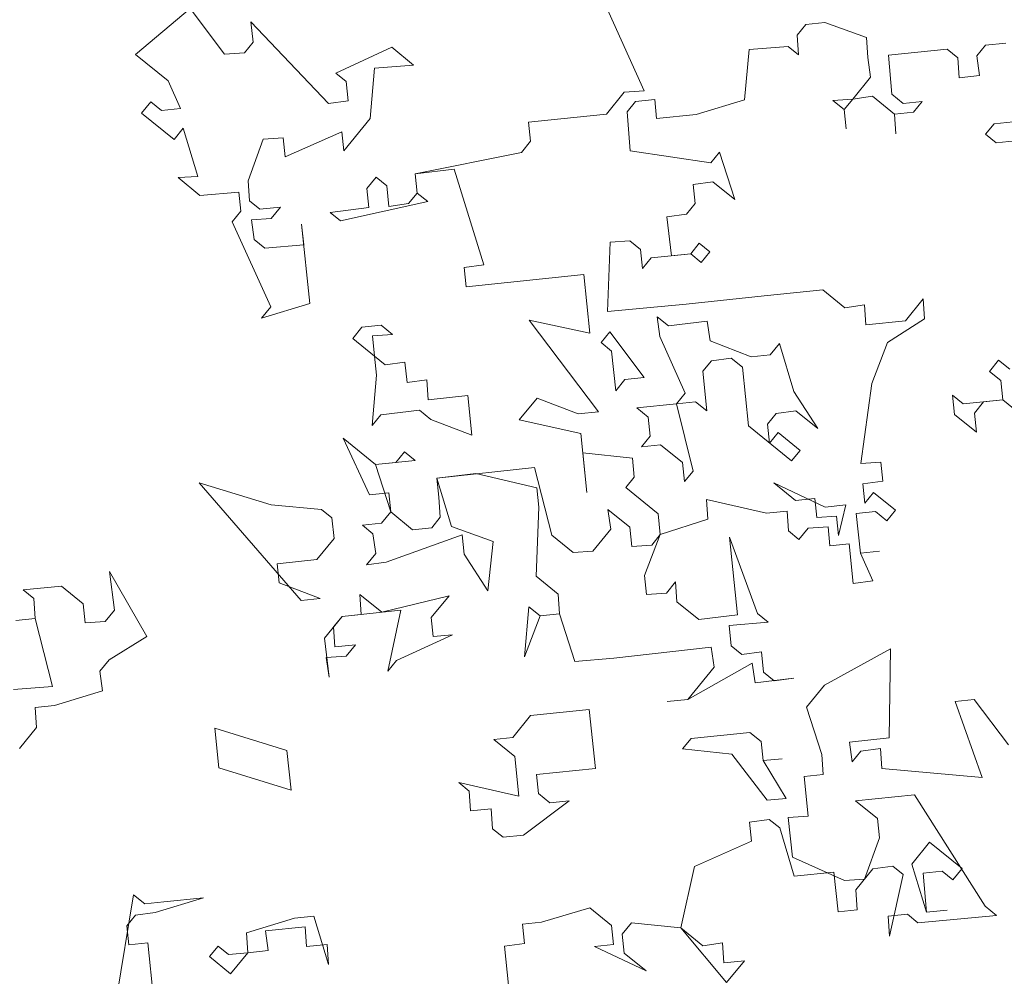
# Model space of a CAD drawing. Header units: millimetres. Extents: x 6487905018 to 6488192500, y 5882180700 to 5882375224.
# Tile 224 of 256: x 6488058271 to 6488058835, y 5882292510 to 5882293058. Entities that reach past the tile are written whole.
import ezdxf
from ezdxf.xclip import XClip

# ---------------------------------------------------------------- set-up
doc = ezdxf.new("R2010")
doc.units = ezdxf.units.MM
doc.header["$MEASUREMENT"] = 0
doc.header["$XCLIPFRAME"] = 2
doc.linetypes.add('Wipeout_Contour', pattern=[1000, 0, -1000])
doc.layers.add('drzewa_Nr_pióra__154', color=94, linetype='Continuous', lineweight=5)
doc.layers.add('Mapa cyfrowa', color=7, linetype='Continuous')
doc.layers.add('Zamość 06.10._2_Mapa cyfrowa', color=7, linetype='Continuous')

# ---------------------------------------------------------------- blocks, each defined once
blk = doc.blocks.new('Rysunek_1_2')
at = {"color": 254, "linetype": 'Wipeout_Contour', "lineweight": 0, "ltscale": 70061284114.24681}
blk.add_wipeout([(6487915525.867126, 5882181505.900702), (6488146644.289524, 5882181505.900702), (6488146644.289524, 5882373115.540435), (6488107628.768834, 5882373115.540435), (6488107628.768834, 5882320263.490532), (6488101226.436201, 5882320263.490532), (6488101226.436201, 5882373115.540435), (6487915525.867126, 5882373115.540435)], dxfattribs=at).dxf.layer = 'Zamość 06.10._2_Mapa cyfrowa'

msp = doc.modelspace()

# ---------------------------------------------------------------- block references
at = {"layer": 'Mapa cyfrowa', "color": 22, "linetype": 'Continuous', "lineweight": 5}
ref = msp.add_blockref('Rysunek_1_2', (0, 0), dxfattribs=at)
XClip(ref).set_block_clipping_path([(6487915525.8671264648, 5882181505.9007024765), (6488146644.2895231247, 5882181505.9007024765), (6488146644.2895231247, 5882373115.5404348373), (6488107628.7688331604, 5882373115.5404348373), (6488107628.7688331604, 5882320263.4905319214), (6488101226.4362001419, 5882320263.4905319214), (6488101226.4362001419, 5882373115.5404348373), (6487915525.8671264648, 5882373115.5404348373)])

# ---------------------------------------------------------------- next in the draw order: linework, layer by layer
at = {"layer": 'drzewa_Nr_pióra__154', "linetype": 'Continuous'}
for p, q in [((6488058337.020697, 5882293038.433014), (6488058368.346713, 5882293064.641648)), ((6488058368.346713, 5882293064.641648), (6488058388.053623, 5882293038.599837)), ((6488058628.468384, 5882293017.490191), (6488058606.413403, 5882293066.262012)), ((6488058404.368874, 5882293045.390264), (6488058403.151355, 5882293057.176194)), ((6488058403.151355, 5882293057.176194), (6488058447.558902, 5882293010.288036)), ((6488058721.105262, 5882293055.562838), (6488058716.198499, 5882293049.525522)), ((6488058732.04934, 5882293056.693391), (6488058721.105262, 5882293055.562838)), ((6488058755.909903, 5882293048.097383), (6488058732.04934, 5882293056.693391)), ((6488058716.198499, 5882293049.525522), (6488058716.951609, 5882293038.117034)), ((6488058399.462111, 5882293039.352947), (6488058404.368874, 5882293045.390264)), ((6488058756.663013, 5882293036.688896), (6488058755.909903, 5882293048.097383)), ((6488058835.79712, 5882293044.863664), (6488058824.011189, 5882293043.646146)), ((6488058355.597054, 5882293023.335282), (6488058337.020697, 5882293038.433014)), ((6488058388.053623, 5882293038.599837), (6488058399.462111, 5882293039.352947)), ((6488058451.712555, 5882293027.73384), (6488058483.791681, 5882293042.533987)), ((6488058483.791681, 5882293042.533987), (6488058496.330722, 5882293032.343018)), ((6488058688.561727, 5882293041.140134), (6488058686.003035, 5882293012.372808)), ((6488058710.914292, 5882293043.023797), (6488058688.561727, 5882293041.140134)), ((6488058716.951609, 5882293038.117034), (6488058710.914292, 5882293043.023797)), ((6488058802.123032, 5882293041.385039), (6488058768.448943, 5882293037.906415)), ((6488058808.160348, 5882293036.478276), (6488058802.123032, 5882293041.385039)), ((6488058824.011189, 5882293043.646146), (6488058819.104426, 5882293037.608829)), ((6488058758.257975, 5882293025.367374), (6488058756.663013, 5882293036.688896)), ((6488058768.448943, 5882293037.906415), (6488058770.332606, 5882293015.553848)), ((6488058808.913457, 5882293025.069789), (6488058808.160348, 5882293036.478276)), ((6488058819.104426, 5882293037.608829), (6488058820.699389, 5882293026.287308)), ((6488058457.749871, 5882293022.827077), (6488058451.712555, 5882293027.73384)), ((6488058473.978156, 5882293030.459355), (6488058471.419465, 5882293001.69203)), ((6488058496.330722, 5882293032.343018), (6488058473.978156, 5882293030.459355)), ((6488058362.764922, 5882293007.484441), (6488058355.597054, 5882293023.335282)), ((6488058458.880424, 5882293011.882998), (6488058457.749871, 5882293022.827077)), ((6488058748.067005, 5882293012.828334), (6488058758.257975, 5882293025.367374)), ((6488058820.699389, 5882293026.287308), (6488058808.913457, 5882293025.069789)), ((6488058606.868928, 5882293004.198041), (6488058617.059896, 5882293016.737082)), ((6488058617.059896, 5882293016.737082), (6488058628.468384, 5882293017.490191)), ((6488058340.499321, 5882293004.758925), (6488058345.783527, 5882293011.260651)), ((6488058345.783527, 5882293011.260651), (6488058351.820844, 5882293006.353888)), ((6488058447.558902, 5882293010.288036), (6488058458.880424, 5882293011.882998)), ((6488058623.561622, 5882293011.452875), (6488058618.654859, 5882293005.41556)), ((6488058634.5057, 5882293012.583428), (6488058623.561622, 5882293011.452875)), ((6488058635.636253, 5882293001.63935), (6488058634.5057, 5882293012.583428)), ((6488058686.003035, 5882293012.372808), (6488058658.366262, 5882293003.987421)), ((6488058736.658518, 5882293012.075224), (6488058748.067005, 5882293012.828334)), ((6488058743.160243, 5882293006.791018), (6488058736.658518, 5882293012.075224)), ((6488058748.067005, 5882293012.828334), (6488058743.160243, 5882293006.791018)), ((6488058759.388528, 5882293014.423295), (6488058748.067005, 5882293012.828334)), ((6488058771.927568, 5882293004.232327), (6488058759.388528, 5882293014.423295)), ((6488058770.332606, 5882293015.553848), (6488058776.834331, 5882293010.269642)), ((6488058776.834331, 5882293010.269642), (6488058787.77841, 5882293011.400195)), ((6488058787.77841, 5882293011.400195), (6488058782.871647, 5882293005.36288)), ((6488058359.075678, 5882292989.661194), (6488058340.499321, 5882293004.758925)), ((6488058351.820844, 5882293006.353888), (6488058362.764922, 5882293007.484441)), ((6488058618.654859, 5882293005.41556), (6488058620.538521, 5882292983.062993)), ((6488058743.160243, 5882293006.791018), (6488058744.290795, 5882292995.846939)), ((6488058744.290795, 5882292995.846939), (6488058743.160243, 5882293006.791018)), ((6488058782.871647, 5882293005.36288), (6488058771.927568, 5882293004.232327)), ((6488058471.419465, 5882293001.69203), (6488058456.321733, 5882292983.115673)), ((6488058562.25076, 5882292999.588863), (6488058573.194839, 5882293000.719416)), ((6488058563.381313, 5882292988.644784), (6488058562.25076, 5882292999.588863)), ((6488058573.194839, 5882293000.719416), (6488058606.868928, 5882293004.198041)), ((6488058658.366262, 5882293003.987421), (6488058635.636253, 5882293001.63935)), ((6488058771.927568, 5882293004.232327), (6488058772.680677, 5882292992.823839)), ((6488058772.680677, 5882292992.823839), (6488058771.927568, 5882293004.232327)), ((6488058829.084776, 5882292998.650535), (6488058840.028854, 5882292999.781088)), ((6488058364.359884, 5882292996.162918), (6488058359.075678, 5882292989.661194)), ((6488058372.745272, 5882292968.526146), (6488058364.359884, 5882292996.162918)), ((6488058455.19118, 5882292994.059752), (6488058422.647645, 5882292979.637049)), ((6488058456.321733, 5882292983.115673), (6488058455.19118, 5882292994.059752)), ((6488058824.178013, 5882292992.613219), (6488058829.084776, 5882292998.650535)), ((6488058410.108603, 5882292989.828017), (6488058401.512597, 5882292965.967455)), ((6488058421.517092, 5882292990.581127), (6488058410.108603, 5882292989.828017)), ((6488058422.647645, 5882292979.637049), (6488058421.517092, 5882292990.581127)), ((6488058558.097108, 5882292982.14306), (6488058563.381313, 5882292988.644784)), ((6488058830.215328, 5882292987.706456), (6488058824.178013, 5882292992.613219)), ((6488058841.159408, 5882292988.837009), (6488058830.215328, 5882292987.706456)), ((6488058497.250655, 5882292969.901604), (6488058558.097108, 5882292982.14306)), ((6488058620.538521, 5882292983.062993), (6488058666.75165, 5882292976.350649)), ((6488058666.75165, 5882292976.350649), (6488058671.658413, 5882292982.387964)), ((6488058671.658413, 5882292982.387964), (6488058680.421244, 5882292955.215601)), ((6488058519.516256, 5882292972.627119), (6488058497.250655, 5882292969.901604)), ((6488058536.664474, 5882292917.817983), (6488058519.516256, 5882292972.627119)), ((6488058361.336783, 5882292967.773036), (6488058372.745272, 5882292968.526146)), ((6488058373.875825, 5882292957.582067), (6488058361.336783, 5882292967.773036)), ((6488058401.512597, 5882292965.967455), (6488058402.265707, 5882292954.558968)), ((6488058469.613883, 5882292961.516216), (6488058474.898089, 5882292968.017941)), ((6488058474.898089, 5882292968.017941), (6488058480.935405, 5882292963.111178)), ((6488058497.250655, 5882292969.901604), (6488058498.381208, 5882292958.957525)), ((6488058498.381208, 5882292958.957525), (6488058497.250655, 5882292969.901604)), ((6488058667.882203, 5882292965.40657), (6488058656.560681, 5882292963.811608)), ((6488058680.421244, 5882292955.215601), (6488058667.882203, 5882292965.40657)), ((6488058396.228391, 5882292959.46573), (6488058373.875825, 5882292957.582067)), ((6488058397.358944, 5882292948.521651), (6488058396.228391, 5882292959.46573)), ((6488058470.744436, 5882292950.572138), (6488058469.613883, 5882292961.516216)), ((6488058480.935405, 5882292963.111178), (6488058482.152924, 5882292951.325248)), ((6488058656.560681, 5882292963.811608), (6488058657.691235, 5882292952.86753)), ((6488058402.265707, 5882292954.558968), (6488058408.303022, 5882292949.652205)), ((6488058504.418525, 5882292954.050762), (6488058454.516151, 5882292942.93986)), ((6488058493.474445, 5882292952.92021), (6488058498.381208, 5882292958.957525)), ((6488058498.381208, 5882292958.957525), (6488058504.418525, 5882292954.050762)), ((6488058392.452181, 5882292942.484336), (6488058397.358944, 5882292948.521651)), ((6488058408.303022, 5882292949.652205), (6488058420.088953, 5882292950.869723)), ((6488058420.088953, 5882292950.869723), (6488058414.804748, 5882292944.367998)), ((6488058448.478835, 5882292947.846623), (6488058470.744436, 5882292950.572138)), ((6488058482.152924, 5882292951.325248), (6488058493.474445, 5882292952.92021)), ((6488058657.691235, 5882292952.86753), (6488058652.784472, 5882292946.830214)), ((6488058414.507162, 5882292893.712516), (6488058392.452181, 5882292942.484336)), ((6488058414.804748, 5882292944.367998), (6488058403.396259, 5882292943.614888)), ((6488058403.396259, 5882292943.614888), (6488058404.991221, 5882292932.293366)), ((6488058454.516151, 5882292942.93986), (6488058448.478835, 5882292947.846623)), ((6488058652.784472, 5882292946.830214), (6488058641.46295, 5882292945.235251)), ((6488058641.46295, 5882292945.235251), (6488058644.188464, 5882292922.969651)), ((6488058433.381104, 5882292929.270267), (6488058432.163585, 5882292941.056197)), ((6488058432.163585, 5882292941.056197), (6488058436.859729, 5882292895.596178)), ((6488058404.991221, 5882292932.293366), (6488058411.028538, 5882292927.386603)), ((6488058620.327902, 5882292931.565658), (6488058608.919414, 5882292930.812549)), ((6488058626.365217, 5882292926.658895), (6488058620.327902, 5882292931.565658)), ((6488058411.028538, 5882292927.386603), (6488058433.381104, 5882292929.270267)), ((6488058608.919414, 5882292930.812549), (6488058607.491276, 5882292891.101144)), ((6488058627.49577, 5882292915.714816), (6488058626.365217, 5882292926.658895)), ((6488058655.132543, 5882292924.100204), (6488058660.039306, 5882292930.13752)), ((6488058660.039306, 5882292930.13752), (6488058666.076622, 5882292925.230757)), ((6488058632.402534, 5882292921.752132), (6488058627.49577, 5882292915.714816)), ((6488058655.132543, 5882292924.100204), (6488058632.402534, 5882292921.752132)), ((6488058644.188464, 5882292922.969651), (6488058655.132543, 5882292924.100204)), ((6488058661.169859, 5882292919.193441), (6488058655.132543, 5882292924.100204)), ((6488058666.076622, 5882292925.230757), (6488058661.169859, 5882292919.193441)), ((6488058525.342953, 5882292916.223022), (6488058536.664474, 5882292917.817983)), ((6488058526.473506, 5882292905.278942), (6488058525.342953, 5882292916.223022)), ((6488058593.821682, 5882292912.236192), (6488058526.473506, 5882292905.278942)), ((6488058597.300307, 5882292878.562103), (6488058593.821682, 5882292912.236192)), ((6488058697.192019, 5882292899.942057), (6488058730.866107, 5882292903.420681)), ((6488058730.866107, 5882292903.420681), (6488058743.405148, 5882292893.229712)), ((6488058652.573852, 5882292895.332879), (6488058697.192019, 5882292899.942057)), ((6488058778.209789, 5882292885.764258), (6488058788.400758, 5882292898.303299)), ((6488058788.400758, 5882292898.303299), (6488058789.153868, 5882292886.894811)), ((6488058436.859729, 5882292895.596178), (6488058409.222956, 5882292887.210791)), ((6488058409.222956, 5882292887.210791), (6488058414.507162, 5882292893.712516)), ((6488058607.491276, 5882292891.101144), (6488058652.573852, 5882292895.332879)), ((6488058743.405148, 5882292893.229712), (6488058754.726669, 5882292894.824674)), ((6488058754.726669, 5882292894.824674), (6488058755.479779, 5882292883.416186)), ((6488058602.373894, 5882292833.566493), (6488058562.495666, 5882292886.027557)), ((6488058562.495666, 5882292886.027557), (6488058597.300307, 5882292878.562103)), ((6488058637.47612, 5882292876.756522), (6488058635.881158, 5882292888.078044)), ((6488058635.881158, 5882292888.078044), (6488058642.382883, 5882292882.793838)), ((6488058789.153868, 5882292886.894811), (6488058768.01882, 5882292873.225218)), ((6488058461.473401, 5882292875.591683), (6488058466.757607, 5882292882.093409)), ((6488058466.757607, 5882292882.093409), (6488058477.701686, 5882292883.223961)), ((6488058477.701686, 5882292883.223961), (6488058484.20341, 5882292877.939755)), ((6488058642.382883, 5882292882.793838), (6488058664.648483, 5882292885.519353)), ((6488058664.648483, 5882292885.519353), (6488058666.243445, 5882292874.197831)), ((6488058755.479779, 5882292883.416186), (6488058778.209789, 5882292885.764258)), ((6488058474.012442, 5882292865.400715), (6488058461.473401, 5882292875.591683)), ((6488058484.20341, 5882292877.939755), (6488058472.794923, 5882292877.186646)), ((6488058472.794923, 5882292877.186646), (6488058474.012442, 5882292865.400715)), ((6488058603.802032, 5882292873.277898), (6488058608.708795, 5882292879.315213)), ((6488058608.708795, 5882292879.315213), (6488058628.415704, 5882292853.273403)), ((6488058651.898824, 5882292844.212987), (6488058637.47612, 5882292876.756522)), ((6488058609.839348, 5882292868.371135), (6488058603.802032, 5882292873.277898)), ((6488058666.243445, 5882292874.197831), (6488058689.726564, 5882292865.137415)), ((6488058700.670644, 5882292866.267968), (6488058705.954849, 5882292872.769692)), ((6488058705.954849, 5882292872.769692), (6488058714.340237, 5882292845.13292)), ((6488058768.01882, 5882292873.225218), (6488058758.958404, 5882292849.742098)), ((6488058475.142994, 5882292854.456635), (6488058474.012442, 5882292865.400715)), ((6488058474.012442, 5882292865.400715), (6488058480.049757, 5882292860.493952)), ((6488058612.187419, 5882292845.641125), (6488058609.839348, 5882292868.371135)), ((6488058678.318077, 5882292864.384305), (6488058666.996555, 5882292862.789343)), ((6488058684.819802, 5882292859.1001), (6488058678.318077, 5882292864.384305)), ((6488058689.726564, 5882292865.137415), (6488058700.670644, 5882292866.267968)), ((6488058480.049757, 5882292860.493952), (6488058491.371279, 5882292862.088914)), ((6488058491.371279, 5882292862.088914), (6488058492.588798, 5882292850.302982)), ((6488058666.996555, 5882292862.789343), (6488058662.089792, 5882292856.752028)), ((6488058688.298427, 5882292825.426011), (6488058684.819802, 5882292859.1001)), ((6488058826.306581, 5882292856.699347), (6488058831.590787, 5882292863.201072)), ((6488058831.590787, 5882292863.201072), (6488058838.092511, 5882292857.916866)), ((6488058472.584303, 5882292825.68931), (6488058475.142994, 5882292854.456635)), ((6488058617.471625, 5882292852.14285), (6488058612.187419, 5882292845.641125)), ((6488058628.415704, 5882292853.273403), (6488058617.471625, 5882292852.14285)), ((6488058662.089792, 5882292856.752028), (6488058664.437864, 5882292834.022017)), ((6488058832.808306, 5882292851.415141), (6488058826.306581, 5882292856.699347)), ((6488058492.588798, 5882292850.302982), (6488058503.91032, 5882292851.897944)), ((6488058503.91032, 5882292851.897944), (6488058504.663429, 5882292840.489457)), ((6488058758.958404, 5882292849.742098), (6488058752.623503, 5882292803.993378)), ((6488058833.938858, 5882292840.471063), (6488058832.808306, 5882292851.415141)), ((6488058504.663429, 5882292840.489457), (6488058527.393439, 5882292842.837529)), ((6488058527.393439, 5882292842.837529), (6488058529.74151, 5882292820.107519)), ((6488058556.913875, 5882292828.87035), (6488058567.104843, 5882292841.40939)), ((6488058567.104843, 5882292841.40939), (6488058590.587962, 5882292832.348974)), ((6488058646.992061, 5882292838.175671), (6488058651.898824, 5882292844.212987)), ((6488058714.340237, 5882292845.13292), (6488058728.00983, 5882292823.997872)), ((6488058806.302086, 5882292832.085675), (6488058805.171533, 5882292843.029754)), ((6488058805.171533, 5882292843.029754), (6488058811.208849, 5882292838.122991)), ((6488058624.262051, 5882292835.8276), (6488058646.992061, 5882292838.175671)), ((6488058630.763776, 5882292830.543393), (6488058624.262051, 5882292835.8276)), ((6488058657.936139, 5882292839.306224), (6488058646.992061, 5882292838.175671)), ((6488058646.992061, 5882292838.175671), (6488058656.508001, 5882292799.59482)), ((6488058664.437864, 5882292834.022017), (6488058657.936139, 5882292839.306224)), ((6488058811.208849, 5882292838.122991), (6488058833.938858, 5882292840.471063)), ((6488058822.99478, 5882292839.340509), (6488058817.710573, 5882292832.838785)), ((6488058833.938858, 5882292840.471063), (6488058822.99478, 5882292839.340509)), ((6488058852.515215, 5882292825.373331), (6488058833.938858, 5882292840.471063)), ((6488058477.491066, 5882292831.726626), (6488058472.584303, 5882292825.68931)), ((6488058499.756667, 5882292834.452141), (6488058477.491066, 5882292831.726626)), ((6488058506.258391, 5882292829.167935), (6488058499.756667, 5882292834.452141)), ((6488058590.587962, 5882292832.348974), (6488058602.373894, 5882292833.566493)), ((6488058631.894329, 5882292819.599315), (6488058630.763776, 5882292830.543393)), ((6488058704.149268, 5882292832.59388), (6488058699.242505, 5882292826.556564)), ((6488058715.47079, 5882292834.188842), (6488058704.149268, 5882292832.59388)), ((6488058728.00983, 5882292823.997872), (6488058715.47079, 5882292834.188842)), ((6488058818.841126, 5882292821.894706), (6488058806.302086, 5882292832.085675)), ((6488058817.710573, 5882292832.838785), (6488058818.841126, 5882292821.894706)), ((6488058529.74151, 5882292820.107519), (6488058506.258391, 5882292829.167935)), ((6488058592.182924, 5882292821.027452), (6488058556.913875, 5882292828.87035)), ((6488058712.912099, 5882292805.421516), (6488058688.298427, 5882292825.426011)), ((6488058699.242505, 5882292826.556564), (6488058700.373058, 5882292815.612485)), ((6488058471.156165, 5882292785.977906), (6488058455.891609, 5882292818.434476)), ((6488058455.891609, 5882292818.434476), (6488058474.467966, 5882292803.336744)), ((6488058595.66155, 5882292787.353364), (6488058592.182924, 5882292821.027452)), ((6488058626.987566, 5882292813.561998), (6488058631.894329, 5882292819.599315)), ((6488058700.373058, 5882292815.612485), (6488058705.279821, 5882292821.649801)), ((6488058705.279821, 5882292821.649801), (6488058717.818862, 5882292811.458832)), ((6488058637.931644, 5882292814.692552), (6488058626.987566, 5882292813.561998)), ((6488058650.470685, 5882292804.501583), (6488058637.931644, 5882292814.692552)), ((6488058486.253897, 5882292804.554263), (6488058491.16066, 5882292810.591578)), ((6488058491.16066, 5882292810.591578), (6488058497.197975, 5882292805.684815)), ((6488058621.70336, 5882292807.060274), (6488058593.313478, 5882292810.083374)), ((6488058593.313478, 5882292810.083374), (6488058595.66155, 5882292787.353364)), ((6488058622.833913, 5882292796.116196), (6488058621.70336, 5882292807.060274)), ((6488058717.818862, 5882292811.458832), (6488058712.912099, 5882292805.421516)), ((6488058497.197975, 5882292805.684815), (6488058474.467966, 5882292803.336744)), ((6488058474.467966, 5882292803.336744), (6488058486.253897, 5882292804.554263)), ((6488058474.467966, 5882292803.336744), (6488058483.230797, 5882292776.164381)), ((6488058509.737016, 5882292795.493847), (6488058565.676705, 5882292801.697987)), ((6488058565.676705, 5882292801.697987), (6488058575.657055, 5882292762.739692)), ((6488058651.601238, 5882292793.557504), (6488058650.470685, 5882292804.501583)), ((6488058752.623503, 5882292803.993378), (6488058764.031991, 5882292804.746488)), ((6488058764.031991, 5882292804.746488), (6488058765.162543, 5882292793.802409)), ((6488058532.002617, 5882292798.219362), (6488058509.737016, 5882292795.493847)), ((6488058566.894224, 5882292789.912056), (6488058532.002617, 5882292798.219362)), ((6488058617.92715, 5882292790.078879), (6488058622.833913, 5882292796.116196)), ((6488058656.508001, 5882292799.59482), (6488058651.601238, 5882292793.557504)), ((6488058373.445701, 5882292792.90087), (6488058414.752068, 5882292780.15121)), ((6488058431.900286, 5882292725.342074), (6488058373.445701, 5882292792.90087)), ((6488058509.737016, 5882292795.493847), (6488058518.122404, 5882292767.857075)), ((6488058510.867569, 5882292784.549768), (6488058509.737016, 5882292795.493847)), ((6488058636.503507, 5882292774.981148), (6488058617.92715, 5882292790.078879)), ((6488058715.260171, 5882292782.691506), (6488058702.72113, 5882292792.882476)), ((6488058702.72113, 5882292792.882476), (6488058732.241565, 5882292778.915297)), ((6488058765.162543, 5882292793.802409), (6488058753.841022, 5882292792.207447)), ((6488058753.841022, 5882292792.207447), (6488058754.971575, 5882292781.263369)), ((6488058482.100244, 5882292787.108459), (6488058471.156165, 5882292785.977906)), ((6488058483.230797, 5882292776.164381), (6488058482.100244, 5882292787.108459)), ((6488058511.620679, 5882292773.14128), (6488058510.867569, 5882292784.549768)), ((6488058568.024776, 5882292778.967977), (6488058566.894224, 5882292789.912056)), ((6488058754.971575, 5882292781.263369), (6488058759.878338, 5882292787.300684)), ((6488058759.878338, 5882292787.300684), (6488058772.417378, 5882292777.109715)), ((6488058414.752068, 5882292780.15121), (6488058443.519393, 5882292777.592519)), ((6488058566.596639, 5882292739.256573), (6488058568.024776, 5882292778.967977)), ((6488058698.567477, 5882292775.436672), (6488058664.140279, 5882292783.366535)), ((6488058664.140279, 5882292783.366535), (6488058664.893389, 5882292771.958048)), ((6488058726.204249, 5882292783.82206), (6488058715.260171, 5882292782.691506)), ((6488058727.334803, 5882292772.877981), (6488058726.204249, 5882292783.82206)), ((6488058732.241565, 5882292778.915297), (6488058744.027496, 5882292780.132815)), ((6488058744.027496, 5882292780.132815), (6488058739.873843, 5882292762.687012)), ((6488058443.519393, 5882292777.592519), (6488058449.556708, 5882292772.685756)), ((6488058477.94659, 5882292769.662656), (6488058483.230797, 5882292776.164381)), ((6488058483.230797, 5882292776.164381), (6488058495.769837, 5882292765.973412)), ((6488058506.713916, 5882292767.103965), (6488058511.620679, 5882292773.14128)), ((6488058609.331142, 5882292766.218317), (6488058607.736181, 5882292777.539839)), ((6488058607.736181, 5882292777.539839), (6488058620.275222, 5882292767.348869)), ((6488058637.721025, 5882292763.195216), (6488058636.503507, 5882292774.981148)), ((6488058710.353408, 5882292776.654191), (6488058698.567477, 5882292775.436672)), ((6488058711.106518, 5882292765.245703), (6488058710.353408, 5882292776.654191)), ((6488058738.74329, 5882292773.631091), (6488058727.334803, 5882292772.877981)), ((6488058739.873843, 5882292762.687012), (6488058738.74329, 5882292773.631091)), ((6488058761.00889, 5882292776.356606), (6488058750.064812, 5882292775.226052)), ((6488058750.064812, 5882292775.226052), (6488058752.412884, 5882292752.496043)), ((6488058767.510615, 5882292771.072399), (6488058761.00889, 5882292776.356606)), ((6488058772.417378, 5882292777.109715), (6488058767.510615, 5882292771.072399)), ((6488058449.556708, 5882292772.685756), (6488058450.774227, 5882292760.899825)), ((6488058467.002512, 5882292768.532103), (6488058477.94659, 5882292769.662656)), ((6488058473.039827, 5882292763.62534), (6488058467.002512, 5882292768.532103)), ((6488058518.122404, 5882292767.857075), (6488058541.982966, 5882292759.261067)), ((6488058664.893389, 5882292771.958048), (6488058637.721025, 5882292763.195216)), ((6488058733.836527, 5882292767.593775), (6488058722.42804, 5882292766.840665)), ((6488058734.96708, 5882292756.649696), (6488058733.836527, 5882292767.593775)), ((6488058474.634789, 5882292752.303818), (6488058473.039827, 5882292763.62534)), ((6488058524.159719, 5882292762.950312), (6488058480.672106, 5882292747.397056)), ((6488058495.769837, 5882292765.973412), (6488058506.713916, 5882292767.103965)), ((6488058525.290273, 5882292752.006233), (6488058524.159719, 5882292762.950312)), ((6488058575.657055, 5882292762.739692), (6488058587.731687, 5882292752.926167)), ((6488058599.140174, 5882292753.679276), (6488058609.331142, 5882292766.218317)), ((6488058620.275222, 5882292767.348869), (6488058621.405775, 5882292756.404791)), ((6488058637.721025, 5882292763.195216), (6488058628.660609, 5882292739.712097)), ((6488058632.814262, 5882292757.157901), (6488058637.721025, 5882292763.195216)), ((6488058682.041607, 5882292717.148911), (6488058677.432429, 5882292761.767078)), ((6488058677.432429, 5882292761.767078), (6488058693.450094, 5882292717.902021)), ((6488058717.143833, 5882292760.338941), (6488058711.106518, 5882292765.245703)), ((6488058722.42804, 5882292766.840665), (6488058717.143833, 5882292760.338941)), ((6488058450.774227, 5882292760.899825), (6488058440.960701, 5882292748.825193)), ((6488058541.982966, 5882292759.261067), (6488058538.959867, 5882292730.871185)), ((6488058621.405775, 5882292756.404791), (6488058632.814262, 5882292757.157901)), ((6488058745.911159, 5882292757.78025), (6488058734.96708, 5882292756.649696)), ((6488058748.259231, 5882292735.05024), (6488058745.911159, 5882292757.78025)), ((6488058469.350584, 5882292745.802094), (6488058474.634789, 5882292752.303818)), ((6488058538.959867, 5882292730.871185), (6488058525.290273, 5882292752.006233)), ((6488058587.731687, 5882292752.926167), (6488058599.140174, 5882292753.679276)), ((6488058752.412884, 5882292752.496043), (6488058763.356962, 5882292753.626596)), ((6488058763.356962, 5882292753.626596), (6488058752.412884, 5882292752.496043)), ((6488058752.412884, 5882292752.496043), (6488058759.580752, 5882292736.645202)), ((6488058440.960701, 5882292748.825193), (6488058418.230692, 5882292746.477121)), ((6488058418.230692, 5882292746.477121), (6488058419.361245, 5882292735.533043)), ((6488058480.672106, 5882292747.397056), (6488058469.350584, 5882292745.802094)), ((6488058324.840705, 5882292719.812963), (6488058322.11519, 5882292742.078564)), ((6488058322.11519, 5882292742.078564), (6488058343.417061, 5882292704.715231)), ((6488058579.135679, 5882292729.065604), (6488058566.596639, 5882292739.256573)), ((6488058628.660609, 5882292739.712097), (6488058629.791162, 5882292728.768019)), ((6488058272.59026, 5882292731.43207), (6488058294.478417, 5882292733.693176)), ((6488058294.478417, 5882292733.693176), (6488058307.017458, 5882292723.502207)), ((6488058419.361245, 5882292735.533043), (6488058442.844364, 5882292726.472627)), ((6488058641.19965, 5882292729.521129), (6488058646.483856, 5882292736.022853)), ((6488058646.483856, 5882292736.022853), (6488058647.236965, 5882292724.614366)), ((6488058759.580752, 5882292736.645202), (6488058748.259231, 5882292735.05024)), ((6488058278.627576, 5882292726.525307), (6488058272.59026, 5882292731.43207)), ((6488058466.327483, 5882292717.412211), (6488058465.574374, 5882292728.820699)), ((6488058465.574374, 5882292728.820699), (6488058478.113415, 5882292718.629729)), ((6488058478.113415, 5882292718.629729), (6488058516.694265, 5882292728.14567)), ((6488058516.694265, 5882292728.14567), (6488058506.503297, 5882292715.606629)), ((6488058579.888789, 5882292717.657116), (6488058579.135679, 5882292729.065604)), ((6488058629.791162, 5882292728.768019), (6488058641.19965, 5882292729.521129)), ((6488058279.380686, 5882292715.116819), (6488058278.627576, 5882292726.525307)), ((6488058307.017458, 5882292723.502207), (6488058308.148011, 5882292712.558128)), ((6488058442.844364, 5882292726.472627), (6488058431.900286, 5882292725.342074)), ((6488058647.236965, 5882292724.614366), (6488058659.776006, 5882292714.423396)), ((6488058319.556499, 5882292713.311238), (6488058324.840705, 5882292719.812963)), ((6488058489.057493, 5882292719.760283), (6488058455.383405, 5882292716.281658)), ((6488058455.383405, 5882292716.281658), (6488058466.327483, 5882292717.412211)), ((6488058481.592039, 5882292684.955642), (6488058489.057493, 5882292719.760283)), ((6488058559.884295, 5882292693.043444), (6488058562.442986, 5882292721.810769)), ((6488058562.442986, 5882292721.810769), (6488058568.944711, 5882292716.526563)), ((6488058579.888789, 5882292717.657116), (6488058568.944711, 5882292716.526563)), ((6488058568.944711, 5882292716.526563), (6488058579.888789, 5882292717.657116)), ((6488058588.65162, 5882292690.484753), (6488058579.888789, 5882292717.657116)), ((6488058659.776006, 5882292714.423396), (6488058682.041607, 5882292717.148911)), ((6488058693.450094, 5882292717.902021), (6488058699.487411, 5882292712.995258)), ((6488058279.380686, 5882292715.116819), (6488058268.436607, 5882292713.986266)), ((6488058268.436607, 5882292713.986266), (6488058279.380686, 5882292715.116819)), ((6488058289.361035, 5882292676.158525), (6488058279.380686, 5882292715.116819)), ((6488058308.148011, 5882292712.558128), (6488058319.556499, 5882292713.311238)), ((6488058445.192436, 5882292703.742618), (6488058455.383405, 5882292716.281658)), ((6488058455.383405, 5882292716.281658), (6488058450.476642, 5882292710.244342)), ((6488058506.503297, 5882292715.606629), (6488058507.633849, 5882292704.662551)), ((6488058568.944711, 5882292716.526563), (6488058559.884295, 5882292693.043444)), ((6488058699.487411, 5882292712.995258), (6488058677.134844, 5882292711.111596)), ((6488058677.134844, 5882292711.111596), (6488058678.352363, 5882292699.325665)), ((6488058450.476642, 5882292710.244342), (6488058451.229752, 5882292698.835855)), ((6488058518.577929, 5882292705.793104), (6488058486.498802, 5882292690.992957)), ((6488058507.633849, 5882292704.662551), (6488058518.577929, 5882292705.793104)), ((6488058343.417061, 5882292704.715231), (6488058321.817605, 5882292691.42308)), ((6488058447.917951, 5882292681.477016), (6488058445.192436, 5882292703.742618)), ((6488058451.229752, 5882292698.835855), (6488058463.015682, 5882292700.053373)), ((6488058463.015682, 5882292700.053373), (6488058457.731477, 5882292693.551648)), ((6488058666.943875, 5882292698.572555), (6488058611.004186, 5882292692.368416)), ((6488058668.538837, 5882292687.251033), (6488058666.943875, 5882292698.572555)), ((6488058678.352363, 5882292699.325665), (6488058684.389679, 5882292694.418901)), ((6488058684.389679, 5882292694.418901), (6488058695.711201, 5882292696.013864)), ((6488058695.711201, 5882292696.013864), (6488058696.92872, 5882292684.227933)), ((6488058769.561102, 5882292697.686907), (6488058731.73336, 5882292676.762479)), ((6488058768.886073, 5882292646.567016), (6488058769.561102, 5882292697.686907)), ((6488058321.817605, 5882292691.42308), (6488058316.533399, 5882292684.921356)), ((6488058457.731477, 5882292693.551648), (6488058446.322989, 5882292692.798539)), ((6488058446.322989, 5882292692.798539), (6488058447.917951, 5882292681.477016)), ((6488058486.498802, 5882292690.992957), (6488058481.592039, 5882292684.955642)), ((6488058611.004186, 5882292692.368416), (6488058588.65162, 5882292690.484753)), ((6488058690.426994, 5882292689.512139), (6488058653.441105, 5882292668.674677)), ((6488058692.021956, 5882292678.190618), (6488058690.426994, 5882292689.512139)), ((6488058316.533399, 5882292684.921356), (6488058318.128361, 5882292673.599833)), ((6488058653.441105, 5882292668.674677), (6488058668.538837, 5882292687.251033)), ((6488058696.92872, 5882292684.227933), (6488058702.966035, 5882292679.32117)), ((6488058714.287557, 5882292680.916132), (6488058692.021956, 5882292678.190618)), ((6488058702.966035, 5882292679.32117), (6488058714.287557, 5882292680.916132)), ((6488058267.008469, 5882292674.274862), (6488058289.361035, 5882292676.158525)), ((6488058318.128361, 5882292673.599833), (6488058290.491588, 5882292665.214446)), ((6488058731.73336, 5882292676.762479), (6488058721.542392, 5882292664.223438)), ((6488058653.441105, 5882292668.674677), (6488058641.655174, 5882292667.457158)), ((6488058641.655174, 5882292667.457158), (6488058653.441105, 5882292668.674677)), ((6488058817.657893, 5882292668.621997), (6488058806.713815, 5882292667.491444)), ((6488058806.713815, 5882292667.491444), (6488058822.267071, 5882292624.00383)), ((6488058837.364803, 5882292642.580186), (6488058817.657893, 5882292668.621997)), ((6488058290.491588, 5882292665.214446), (6488058279.547509, 5882292664.083894)), ((6488058279.547509, 5882292664.083894), (6488058280.300619, 5882292652.675406)), ((6488058563.362919, 5882292659.369355), (6488058597.037007, 5882292662.84798)), ((6488058597.037007, 5882292662.84798), (6488058600.515632, 5882292629.173892)), ((6488058721.542392, 5882292664.223438), (6488058730.305223, 5882292637.051075)), ((6488058553.17195, 5882292646.830315), (6488058563.362919, 5882292659.369355)), ((6488058280.300619, 5882292652.675406), (6488058270.487093, 5882292640.600774)), ((6488058382.453437, 5882292652.167201), (6488058423.759803, 5882292639.417541)), ((6488058384.801509, 5882292629.437192), (6488058382.453437, 5882292652.167201)), ((6488058655.324768, 5882292646.32211), (6488058688.998857, 5882292649.800735)), ((6488058688.998857, 5882292649.800735), (6488058695.500581, 5882292644.516529)), ((6488058542.227871, 5882292645.699762), (6488058553.17195, 5882292646.830315)), ((6488058554.302503, 5882292635.886236), (6488058542.227871, 5882292645.699762)), ((6488058650.418005, 5882292640.284795), (6488058655.324768, 5882292646.32211)), ((6488058695.500581, 5882292644.516529), (6488058696.631134, 5882292633.57245)), ((6488058746.156064, 5882292644.218944), (6488058768.886073, 5882292646.567016)), ((6488058747.751026, 5882292632.897422), (6488058746.156064, 5882292644.218944)), ((6488058423.759803, 5882292639.417541), (6488058426.107875, 5882292616.687531)), ((6488058678.807887, 5882292637.261694), (6488058650.418005, 5882292640.284795)), ((6488058752.657788, 5882292638.934737), (6488058747.751026, 5882292632.897422)), ((6488058763.979311, 5882292640.529699), (6488058752.657788, 5882292638.934737)), ((6488058764.73242, 5882292629.121212), (6488058763.979311, 5882292640.529699)), ((6488058556.650575, 5882292613.156226), (6488058554.302503, 5882292635.886236)), ((6488058698.979206, 5882292610.842441), (6488058678.807887, 5882292637.261694)), ((6488058696.631134, 5882292633.57245), (6488058707.575212, 5882292634.703003)), ((6488058707.575212, 5882292634.703003), (6488058696.631134, 5882292633.57245)), ((6488058696.631134, 5882292633.57245), (6488058709.923285, 5882292611.972994)), ((6488058730.305223, 5882292637.051075), (6488058731.058332, 5882292625.642588)), ((6488058426.107875, 5882292616.687531), (6488058384.801509, 5882292629.437192)), ((6488058600.515632, 5882292629.173892), (6488058566.841544, 5882292625.695268)), ((6488058822.267071, 5882292624.00383), (6488058764.73242, 5882292629.121212)), ((6488058528.260693, 5882292616.179327), (6488058522.223376, 5882292621.086089)), ((6488058522.223376, 5882292621.086089), (6488058556.650575, 5882292613.156226)), ((6488058566.841544, 5882292625.695268), (6488058567.972096, 5882292614.751188)), ((6488058731.058332, 5882292625.642588), (6488058720.114253, 5882292624.512034)), ((6488058720.114253, 5882292624.512034), (6488058722.462325, 5882292601.782024)), ((6488058529.013803, 5882292604.770839), (6488058528.260693, 5882292616.179327)), ((6488058585.4179, 5882292610.597535), (6488058559.37609, 5882292590.890626)), ((6488058567.972096, 5882292614.751188), (6488058574.473822, 5882292609.466983)), ((6488058574.473822, 5882292609.466983), (6488058585.4179, 5882292610.597535)), ((6488058709.923285, 5882292611.972994), (6488058698.979206, 5882292610.842441)), ((6488058749.634688, 5882292610.544855), (6488058783.308777, 5882292614.02348)), ((6488058762.173729, 5882292600.353887), (6488058749.634688, 5882292610.544855)), ((6488058783.308777, 5882292614.02348), (6488058823.940114, 5882292550.153928)), ((6488058540.799733, 5882292605.988358), (6488058529.013803, 5882292604.770839)), ((6488058541.552843, 5882292594.57987), (6488058540.799733, 5882292605.988358)), ((6488058700.109758, 5882292599.898362), (6488058688.788237, 5882292598.3034)), ((6488058688.788237, 5882292598.3034), (6488058689.91879, 5882292587.359322)), ((6488058706.147075, 5882292594.991599), (6488058700.109758, 5882292599.898362)), ((6488058722.462325, 5882292601.782024), (6488058711.053838, 5882292601.028914)), ((6488058711.053838, 5882292601.028914), (6488058713.401909, 5882292578.298905)), ((6488058763.304282, 5882292589.409808), (6488058762.173729, 5882292600.353887)), ((6488058547.590158, 5882292589.673107), (6488058541.552843, 5882292594.57987)), ((6488058714.532462, 5882292567.354827), (6488058706.147075, 5882292594.991599)), ((6488058559.37609, 5882292590.890626), (6488058547.590158, 5882292589.673107)), ((6488058689.91879, 5882292587.359322), (6488058657.375255, 5882292572.936618)), ((6488058754.708275, 5882292565.549245), (6488058763.304282, 5882292589.409808)), ((6488058781.880639, 5882292574.312076), (6488058792.071608, 5882292586.851116)), ((6488058792.071608, 5882292586.851116), (6488058810.647964, 5882292571.753385)), ((6488058713.401909, 5882292578.298905), (6488058743.299788, 5882292564.796135)), ((6488058657.375255, 5882292572.936618), (6488058649.532357, 5882292537.667567)), ((6488058759.615038, 5882292571.586561), (6488058749.801513, 5882292559.51193)), ((6488058770.93656, 5882292573.181523), (6488058759.615038, 5882292571.586561)), ((6488058776.973876, 5882292568.27476), (6488058770.93656, 5882292573.181523)), ((6488058790.266026, 5882292546.675303), (6488058781.880639, 5882292574.312076)), ((6488058799.326442, 5882292570.158422), (6488058788.382363, 5882292569.02787)), ((6488058805.363758, 5882292565.25166), (6488058799.326442, 5882292570.158422)), ((6488058810.647964, 5882292571.753385), (6488058805.363758, 5882292565.25166)), ((6488058737.262472, 5882292569.702898), (6488058714.532462, 5882292567.354827)), ((6488058739.610543, 5882292546.972889), (6488058737.262472, 5882292569.702898)), ((6488058743.299788, 5882292564.796135), (6488058754.708275, 5882292565.549245)), ((6488058769.130979, 5882292533.00571), (6488058776.973876, 5882292568.27476)), ((6488058788.382363, 5882292569.02787), (6488058790.266026, 5882292546.675303)), ((6488058749.801513, 5882292559.51193), (6488058750.554622, 5882292548.103441)), ((6488058325.330515, 5882292492.690351), (6488058335.732103, 5882292556.726727)), ((6488058335.732103, 5882292556.726727), (6488058342.233829, 5882292551.442521)), ((6488058375.907916, 5882292554.921146), (6488058348.271144, 5882292546.535759)), ((6488058353.177907, 5882292552.573074), (6488058375.907916, 5882292554.921146)), ((6488058342.233829, 5882292551.442521), (6488058353.177907, 5882292552.573074)), ((6488058597.281913, 5882292549.286674), (6488058569.64514, 5882292540.901287)), ((6488058609.820953, 5882292539.095706), (6488058597.281913, 5882292549.286674)), ((6488058750.554622, 5882292548.103441), (6488058739.610543, 5882292546.972889)), ((6488058790.266026, 5882292546.675303), (6488058802.051957, 5882292547.892822)), ((6488058802.051957, 5882292547.892822), (6488058790.266026, 5882292546.675303)), ((6488058823.940114, 5882292550.153928), (6488058830.441839, 5882292544.869722)), ((6488058336.949622, 5882292544.940797), (6488058332.042859, 5882292538.903481)), ((6488058348.271144, 5882292546.535759), (6488058336.949622, 5882292544.940797)), ((6488058400.521589, 5882292534.916652), (6488058428.158361, 5882292543.302039)), ((6488058428.158361, 5882292543.302039), (6488058439.10244, 5882292544.432592)), ((6488058439.10244, 5882292544.432592), (6488058447.487827, 5882292516.795819)), ((6488058779.321947, 5882292545.54475), (6488058768.377869, 5882292544.414198)), ((6488058768.377869, 5882292544.414198), (6488058769.130979, 5882292533.00571)), ((6488058785.359263, 5882292540.637988), (6488058779.321947, 5882292545.54475)), ((6488058830.441839, 5882292544.869722), (6488058785.359263, 5882292540.637988)), ((6488058332.042859, 5882292538.903481), (6488058333.173412, 5882292527.959402)), ((6488058434.195677, 5882292538.395276), (6488058411.465668, 5882292536.047204)), ((6488058411.465668, 5882292536.047204), (6488058413.06063, 5882292524.725682)), ((6488058434.948787, 5882292526.986789), (6488058434.195677, 5882292538.395276)), ((6488058569.64514, 5882292540.901287), (6488058558.701061, 5882292539.770734)), ((6488058558.701061, 5882292539.770734), (6488058559.831614, 5882292528.826655)), ((6488058610.951506, 5882292528.151628), (6488058609.820953, 5882292539.095706)), ((6488058621.142475, 5882292540.690668), (6488058615.858269, 5882292534.188943)), ((6488058649.532357, 5882292537.667567), (6488058621.142475, 5882292540.690668)), ((6488058649.532357, 5882292537.667567), (6488058662.071398, 5882292527.476599)), ((6488058675.740992, 5882292506.341551), (6488058649.532357, 5882292537.667567)), ((6488058401.274698, 5882292523.508163), (6488058400.521589, 5882292534.916652)), ((6488058615.858269, 5882292534.188943), (6488058616.988822, 5882292523.244864)), ((6488058333.173412, 5882292527.959402), (6488058344.117491, 5882292529.089955)), ((6488058344.117491, 5882292529.089955), (6488058347.596116, 5882292495.415867)), ((6488058379.386541, 5882292521.247058), (6488058384.293304, 5882292527.284373)), ((6488058384.293304, 5882292527.284373), (6488058390.33062, 5882292522.377611)), ((6488058446.734717, 5882292528.204308), (6488058434.948787, 5882292526.986789)), ((6488058447.487827, 5882292516.795819), (6488058446.734717, 5882292528.204308)), ((6488058559.831614, 5882292528.826655), (6488058548.510093, 5882292527.231693)), ((6488058548.510093, 5882292527.231693), (6488058553.11927, 5882292482.613526)), ((6488058600.007427, 5882292527.021074), (6488058610.951506, 5882292528.151628)), ((6488058629.527863, 5882292513.053895), (6488058600.007427, 5882292527.021074)), ((6488058662.071398, 5882292527.476599), (6488058673.39292, 5882292529.071561)), ((6488058673.39292, 5882292529.071561), (6488058674.146029, 5882292517.663073)), ((6488058391.461173, 5882292511.433532), (6488058379.386541, 5882292521.247058)), ((6488058390.33062, 5882292522.377611), (6488058401.274698, 5882292523.508163)), ((6488058401.274698, 5882292523.508163), (6488058391.461173, 5882292511.433532)), ((6488058413.06063, 5882292524.725682), (6488058401.274698, 5882292523.508163)), ((6488058616.988822, 5882292523.244864), (6488058629.527863, 5882292513.053895)), ((6488058674.146029, 5882292517.663073), (6488058685.93196, 5882292518.880591)), ((6488058685.93196, 5882292518.880591), (6488058675.740992, 5882292506.341551))]:
    msp.add_line(p, q, dxfattribs=at)

doc.saveas('drawing.dxf')
